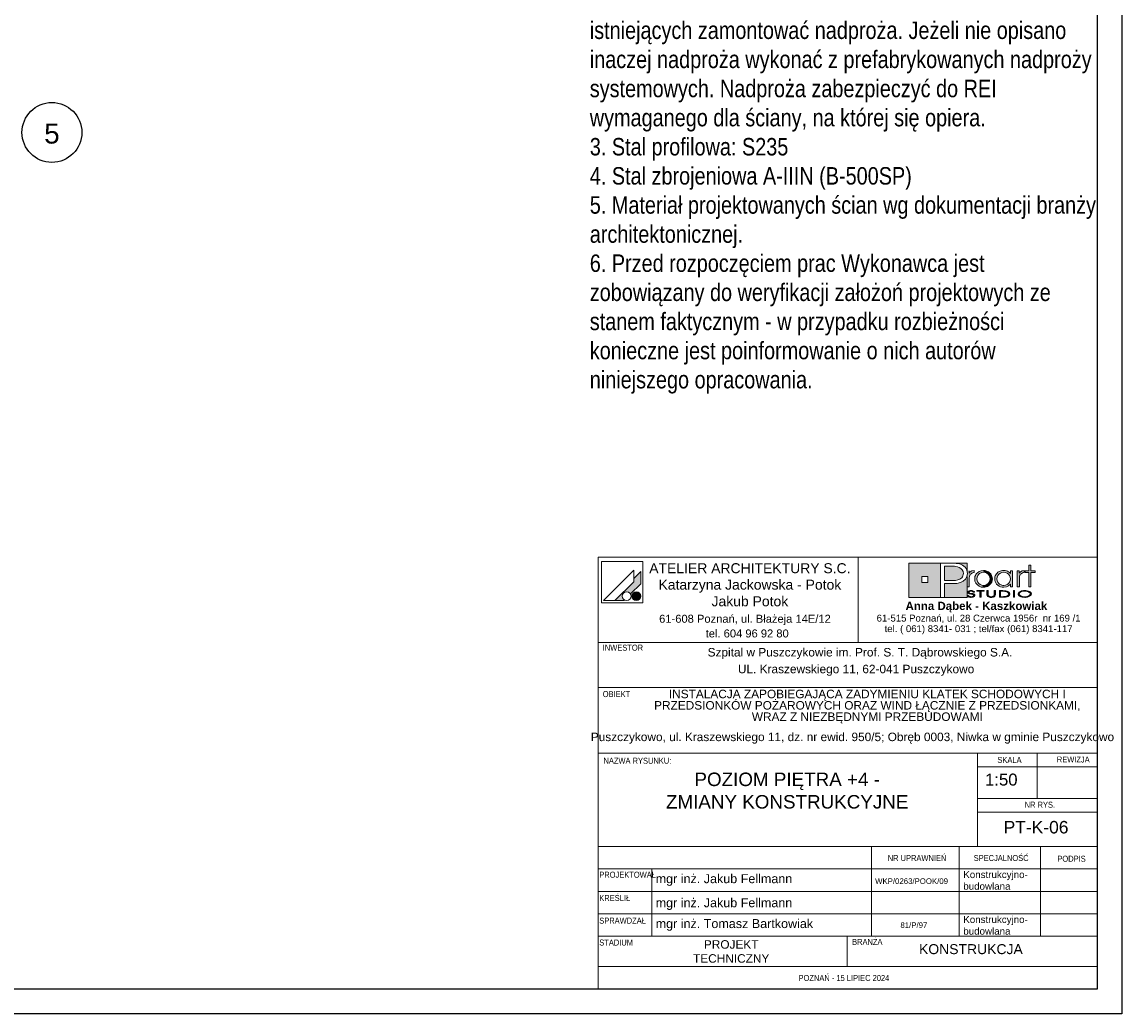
# Model space of a CAD drawing. Header units: metres. Extents: x -1395 to 3805, y -1606 to 1418.
# Tile 8 of 11: x 2702 to 3805, y -1606 to -612. Entities that reach past the tile are written whole.
import ezdxf
from ezdxf.enums import TextEntityAlignment as Align

# ---------------------------------------------------------------- set-up
doc = ezdxf.new("R2010")
doc.units = ezdxf.units.M
doc.header["$LTSCALE"] = 50
doc.header["$MEASUREMENT"] = 0
doc.linetypes.add('DO', pattern=[1, 0.5, -0.24, 0.02, -0.24])
for name, color, linetype in [('A_Arkusz', 7, 'Continuous'), ('BS_ram', 2, 'Continuous'), ('BZ_osd', 1, 'DO'), ('BZ_txs', 2, 'Continuous')]:
    doc.layers.add(name, color=color, linetype=linetype)
doc.styles.add('BIKTS', font='bikromsw.shx', dxfattribs={"width": 0.85})
doc.styles.add('GENERATED_STYLE_1', font='arial.ttf')
doc.styles.add('GENERATED_STYLE_2', font='txt')
doc.styles.add('GENERATED_STYLE_3', font='txt')

msp = doc.modelspace()

# ---------------------------------------------------------------- hatches: boundary and pattern name
at = {"layer": 'A_Arkusz', "linetype": 'Continuous', "lineweight": 5, "ltscale": 1000}
h = msp.add_hatch(color=7, dxfattribs=at)
h.paths.add_polyline_path([(3590.95, -1154.61), (3622.69, -1154.61), (3622.69, -1189), (3590.95, -1189)])
h.paths.add_polyline_path([(3603.94, -1167.84), (3609.87, -1167.84), (3609.87, -1173.84), (3603.94, -1173.84)], flags=0)
for points in [[(3634.95, -1157.72), (3632.7, -1157.71), (3626.78, -1157.71), (3626.78, -1172.02), (3634.43, -1172.02), (3637.55, -1171.87), (3640.09, -1171.41), (3642.05, -1170.66), (3643.07, -1170), (3643.94, -1169.18), (3644.65, -1168.23), (3645.18, -1167.17), (3645.5, -1166.06), (3645.61, -1164.89), (3645.33, -1162.96), (3644.48, -1161.27), (3643.03, -1159.8), (3641.52, -1158.88), (3639.72, -1158.21), (3637.66, -1157.84), (3636.6, -1157.77)], [(3649.25, -1154.61), (3649.24, -1162.16), (3649.07, -1161.56), (3648.29, -1160.03), (3647.29, -1158.7), (3646.07, -1157.56), (3644.65, -1156.6), (3643.28, -1155.95), (3641.82, -1155.44), (3640.25, -1155.07), (3638.49, -1154.82), (3634.48, -1154.62), (3634.2, -1154.62)], [(3626.78, -1189), (3649.25, -1189), (3649.25, -1167.78), (3647.76, -1170.61), (3645.33, -1172.72), (3642.55, -1174.05), (3639.21, -1174.83), (3635.32, -1175.1), (3626.78, -1175.11)]]:
    msp.add_hatch(color=7, dxfattribs=at).paths.add_polyline_path(points)
at = {"layer": 'A_Arkusz', "linetype": 'Continuous', "lineweight": 15, "ltscale": 1000}
for points in [[(3713.36, -1178.4), (3711.18, -1178.4), (3711.18, -1164.11), (3707.62, -1164.11), (3707.62, -1162.26), (3711.18, -1162.26), (3711.18, -1156.58), (3713.36, -1156.58), (3713.36, -1162.26), (3717.41, -1162.26), (3717.41, -1164.11), (3713.36, -1164.11)], [(3322.13, -1162.96), (3315.1, -1169.99), (3315.1, -1173.23), (3296.27, -1192.06), (3305.32, -1192.06), (3305.89, -1191.49), (3305.23, -1191.03), (3304.68, -1190.49), (3304.24, -1189.86), (3303.92, -1189.16), (3303.72, -1188.42), (3303.65, -1187.65), (3303.72, -1186.89), (3303.92, -1186.14), (3304.24, -1185.45), (3304.68, -1184.82), (3305.23, -1184.27), (3305.86, -1183.83), (3306.55, -1183.51), (3307.3, -1183.31), (3308.06, -1183.24), (3308.83, -1183.31), (3309.57, -1183.51), (3310.27, -1183.83), (3310.9, -1184.27), (3311.44, -1184.82), (3311.9, -1185.48), (3322.13, -1175.25), (3322.13, -1173.73)], [(3322.13, -1175.25), (3322.13, -1162.96), (3315.1, -1169.99), (3315.1, -1173.23), (3296.27, -1192.06), (3305.32, -1192.06), (3305.89, -1191.49, -1.314777), (3311.9, -1185.48)], [(3651.43, -1162.16), (3649.24, -1162.16), (3649.24, -1178.4), (3651.54, -1178.4), (3651.56, -1168.59, -0.1453113), (3652.19, -1166.33, -0.140329), (3654.63, -1164.38), (3656.38, -1164.05), (3656.38, -1161.88), (3654.19, -1162.24), (3652.54, -1163.14), (3651.43, -1164.58)], [(3656.93, -1170.22), (3657.01, -1169.13), (3657.25, -1168.06), (3657.65, -1166.99), (3658.2, -1165.97), (3658.87, -1165.06), (3659.67, -1164.25), (3661.51, -1162.94), (3663.54, -1162.15), (3665.77, -1161.86), (3665.88, -1161.87), (3665.77, -1163.72), (3664.96, -1163.77), (3664.12, -1163.94), (3663.28, -1164.23), (3662.48, -1164.61), (3661.75, -1165.08), (3661.09, -1165.64), (3659.99, -1167.02), (3659.33, -1168.57), (3659.11, -1170.3), (3659.33, -1172.1), (3660.01, -1173.69), (3661.13, -1175.07), (3662.52, -1176.11), (3664.08, -1176.73), (3664.96, -1176.84), (3664.85, -1178.69), (3663.53, -1178.53), (3661.49, -1177.75), (3659.67, -1176.45), (3658.14, -1174.64), (3657.23, -1172.56)], [(3665.77, -1163.7), (3667.54, -1163.95), (3669.13, -1164.62), (3670.57, -1165.73), (3671.62, -1167.03), (3672.25, -1168.53), (3672.45, -1170.23), (3672.3, -1171.5), (3674.36, -1172.28), (3674.47, -1171.94), (3674.64, -1170.31), (3674.54, -1169.13), (3674.26, -1167.95), (3673.77, -1166.74), (3672.97, -1165.44), (3671.92, -1164.28), (3670.64, -1163.3), (3669.1, -1162.5), (3667.54, -1162.04), (3665.88, -1161.87)], [(3704.83, -1164.38), (3704.39, -1164.58), (3703.95, -1164.84), (3703.49, -1165.17), (3702.91, -1165.69), (3702.45, -1166.23), (3702.13, -1166.79), (3701.91, -1167.42), (3701.79, -1168.16), (3701.74, -1169.02), (3701.74, -1178.4), (3699.45, -1178.4), (3699.45, -1162.26), (3701.63, -1162.26), (3701.63, -1164.58), (3702.75, -1163.14), (3704.4, -1162.24), (3706.58, -1161.88), (3706.58, -1164.05), (3705.9, -1164.13), (3705.32, -1164.24)], [(3668.43, -1178.39), (3667.12, -1178.69), (3665.79, -1178.8), (3664.85, -1178.69), (3664.96, -1176.84), (3665.81, -1176.94), (3667.55, -1176.73), (3669.13, -1176.08), (3670.52, -1175.01), (3671.6, -1173.63), (3672.24, -1172.04), (3672.3, -1171.5), (3674.36, -1172.28), (3673.96, -1173.51), (3673.11, -1175.01), (3672.17, -1176.16), (3671.04, -1177.12), (3669.72, -1177.89)], [(3315.93, -1183.64), (3319.23, -1191.8, -0.3915302), (3313.74, -1189.51, -0.4189675)], [(3315.93, -1183.64), (3319.23, -1191.8, 0.4556633), (3321.59, -1185.55, 0.3904018)], [(3650.77, -1186.93), (3649.42, -1186.93), (3649.52, -1187.37), (3649.76, -1187.76), (3650.13, -1188.09), (3650.52, -1188.33), (3650.93, -1188.51), (3651.25, -1188.61), (3651.52, -1188.69), (3652.15, -1188.82), (3652.81, -1188.89), (3653.21, -1188.87), (3653.63, -1188.89), (3654.39, -1188.84), (3655.33, -1188.64), (3656.15, -1188.29), (3656.73, -1187.89), (3657.08, -1187.45), (3657.2, -1186.96), (3657.16, -1186.69), (3657.04, -1186.4), (3656.87, -1186.16), (3656.57, -1185.88), (3656.31, -1185.7), (3655.88, -1185.49), (3655.6, -1185.38), (3655.12, -1185.24), (3654.91, -1185.2), (3654.85, -1185.96), (3655.07, -1186.03), (3655.55, -1186.31), (3655.84, -1186.63), (3655.93, -1186.99), (3655.86, -1187.32), (3655.66, -1187.58), (3655.25, -1187.89), (3654.95, -1188.02), (3654.69, -1188.12), (3654.21, -1188.23), (3653.82, -1188.29), (3653.49, -1188.31), (3653.11, -1188.3), (3652.66, -1188.26), (3652.25, -1188.18), (3651.91, -1188.08), (3651.56, -1187.93), (3651.37, -1187.82), (3651.09, -1187.57), (3650.89, -1187.28)], [(3655.57, -1183.83), (3656.9, -1183.83), (3656.78, -1183.35), (3656.45, -1182.93), (3655.89, -1182.55), (3655.16, -1182.27), (3654.33, -1182.09), (3653.39, -1182.04), (3652.41, -1182.1), (3651.55, -1182.28), (3650.8, -1182.58), (3650.26, -1182.94), (3649.94, -1183.35), (3649.84, -1183.82), (3649.93, -1184.27), (3650.23, -1184.67), (3650.72, -1185.01), (3651.11, -1185.18), (3651.46, -1185.29), (3651.76, -1185.37), (3652.37, -1185.48), (3652.91, -1185.56), (3653.51, -1185.65), (3654.08, -1185.76), (3654.47, -1185.84), (3654.85, -1185.96), (3654.91, -1185.2), (3654.34, -1185.1), (3653.53, -1184.98), (3652.58, -1184.81), (3652.13, -1184.71), (3651.7, -1184.57), (3651.37, -1184.36), (3651.17, -1184.11), (3651.1, -1183.8), (3651.2, -1183.46), (3651.41, -1183.2), (3651.8, -1182.94), (3652.23, -1182.77), (3652.73, -1182.67), (3653.17, -1182.64), (3653.62, -1182.65), (3654.08, -1182.71), (3654.47, -1182.81), (3654.86, -1182.97), (3655.22, -1183.21), (3655.46, -1183.5)], [(3663.39, -1188.79), (3662.13, -1188.79), (3662.13, -1182.75), (3659.22, -1182.75), (3659.22, -1182.16), (3666.28, -1182.16), (3666.28, -1182.75), (3663.39, -1182.75)], [(3676.37, -1188.31), (3675.9, -1188.51), (3675.36, -1188.67), (3674.74, -1188.8), (3674.08, -1188.88), (3673.4, -1188.91), (3672.46, -1188.86), (3671.6, -1188.72), (3670.82, -1188.47), (3669.86, -1187.93), (3669.29, -1187.21), (3669.1, -1186.29), (3669.1, -1182.16), (3670.37, -1182.16), (3670.37, -1186.29), (3670.44, -1186.81), (3670.65, -1187.26), (3670.96, -1187.59, 0.1542691), (3673.4, -1188.27, 0.1497241), (3675.8, -1187.63), (3676.15, -1187.26)], [(3676.15, -1187.26), (3676.37, -1186.81), (3676.44, -1186.29), (3676.44, -1182.16), (3677.7, -1182.16), (3677.7, -1186.29), (3677.6, -1186.99), (3677.29, -1187.59), (3676.77, -1188.07), (3676.37, -1188.31)], [(3682.92, -1188.19), (3684.3, -1188.19), (3684.3, -1188.79), (3681.65, -1188.79), (3681.65, -1182.16), (3684.3, -1182.16), (3684.3, -1182.75), (3682.92, -1182.75)], [(3685.27, -1182.16), (3686.86, -1182.22), (3687.88, -1182.35), (3687.88, -1183), (3687.08, -1182.87), (3686, -1182.78), (3684.75, -1182.75), (3684.3, -1182.75), (3684.3, -1182.16)], [(3687.83, -1188.63), (3687.72, -1188.65), (3686.6, -1188.75), (3685.35, -1188.79), (3684.3, -1188.79), (3684.3, -1188.19), (3684.75, -1188.19), (3685.53, -1188.18), (3686.37, -1188.15), (3686.78, -1188.12), (3687.42, -1188.05), (3687.84, -1187.96)], [(3689.45, -1182.71), (3690.26, -1183.03), (3690.94, -1183.42), (3691.52, -1183.86), (3691.97, -1184.38), (3692.24, -1184.92), (3692.33, -1185.48), (3692.19, -1186.18), (3691.77, -1186.84), (3691.06, -1187.46), (3690.37, -1187.88), (3689.58, -1188.21), (3688.71, -1188.47), (3687.83, -1188.63), (3687.84, -1187.96), (3688.53, -1187.8), (3689.48, -1187.44), (3690.23, -1186.96), (3690.69, -1186.5), (3690.97, -1186), (3691.06, -1185.46), (3690.96, -1184.89), (3690.64, -1184.38), (3690.18, -1183.97), (3689.51, -1183.55), (3688.78, -1183.24), (3687.88, -1183), (3687.88, -1182.35), (3688.25, -1182.4)], [(3696.98, -1188.79), (3695.72, -1188.79), (3695.72, -1182.16), (3696.98, -1182.16)]]:
    msp.add_hatch(color=7, dxfattribs=at).paths.add_polyline_path(points)
h = msp.add_hatch(color=7, dxfattribs=at)
h.paths.add_polyline_path([(3692.77, -1175.57), (3690.92, -1177.36), (3688.69, -1178.44), (3686.09, -1178.8), (3684.44, -1178.66), (3682.86, -1178.25), (3681.33, -1177.56), (3680.02, -1176.68), (3678.92, -1175.58), (3678.03, -1174.26), (3677.44, -1172.97), (3677.09, -1171.65), (3676.97, -1170.31), (3677.04, -1169.26), (3677.25, -1168.22), (3677.61, -1167.19), (3678.09, -1166.22), (3678.68, -1165.32), (3679.39, -1164.51), (3680.3, -1163.71), (3681.33, -1163.05), (3682.48, -1162.51), (3683.65, -1162.15), (3684.86, -1161.93), (3686.1, -1161.86), (3687.45, -1161.95), (3688.71, -1162.23), (3689.89, -1162.69), (3690.97, -1163.33), (3691.92, -1164.14), (3692.77, -1165.12), (3692.77, -1163.73), (3692.77, -1162.26), (3694.95, -1162.26), (3694.95, -1168.62), (3694.95, -1178.4), (3692.77, -1178.4), (3692.77, -1177.15)])
h.paths.add_polyline_path([(3683.17, -1164.38, 0.4710773), (3680.22, -1173.8, 0.4947238), (3691.1, -1174.62, 0.3872577), (3690.91, -1165.8, 0.314042)], flags=0)
h = msp.add_hatch(color=7, dxfattribs=at)
h.paths.add_polyline_path([(3707.06, -1182.04, 0.1309911), (3701.9, -1183.28, 0.2506579), (3700.37, -1185.44, 0.2506175), (3701.6, -1187.46, 0.1413512), (3707.08, -1188.91, 0.1177226), (3712.01, -1187.78, 0.2459049), (3713.75, -1185.47, 0.2373658), (3712.52, -1183.49, 0.1438875)])
h.paths.add_polyline_path([(3707.06, -1182.63, 0.1285973), (3703.19, -1183.49), (3702.73, -1183.78), (3702.37, -1184.06), (3702.03, -1184.43), (3701.81, -1184.77), (3701.69, -1185.08), (3701.63, -1185.45), (3701.78, -1186.14), (3702.23, -1186.77), (3703.04, -1187.37, 0.1269742), (3707.08, -1188.31, 0.1132136), (3710.89, -1187.48), (3711.59, -1187.02), (3712, -1186.64), (3712.27, -1186.27), (3712.43, -1185.88), (3712.48, -1185.48), (3712.4, -1184.97), (3712.14, -1184.49), (3711.71, -1184.02), (3711.05, -1183.56, 0.1171604)], flags=0)

# ---------------------------------------------------------------- linework, layer by layer
at = {"layer": 'A_Arkusz', "color": 7, "linetype": 'Continuous', "lineweight": 15, "ltscale": 1000}
for p, q in [((3279.62, -1148.65), (3279.62, -1234.03)), ((3279.62, -1148.66), (3779.62, -1148.66)), ((3282.85, -1152.92), (3282.85, -1194.23)), ((3324.16, -1152.92), (3282.85, -1152.92)), ((3324.16, -1152.92), (3324.16, -1194.23)), ((3540.21, -1148.65), (3540.21, -1234.03)), ((3590.95, -1154.61), (3649.25, -1154.61)), ((3590.95, -1189), (3590.95, -1154.61)), ((3622.69, -1189), (3622.69, -1154.61)), ((3622.69, -1154.61), (3634.07, -1154.61)), ((3626.78, -1157.71), (3626.78, -1172.02)), ((3632.7, -1157.71), (3626.78, -1157.71)), ((3634.95, -1157.72), (3632.7, -1157.71)), ((3634.07, -1154.61), (3636.43, -1154.67)), ((3636.6, -1157.77), (3634.95, -1157.72)), ((3636.43, -1154.67), (3638.49, -1154.82)), ((3637.66, -1157.84), (3636.6, -1157.77)), ((3639.72, -1158.21), (3637.66, -1157.84)), ((3638.49, -1154.82), (3640.25, -1155.07)), ((3640.25, -1155.07), (3641.82, -1155.44)), ((3641.82, -1155.44), (3643.28, -1155.95)), ((3643.28, -1155.95), (3644.65, -1156.6)), ((3644.65, -1156.6), (3646.07, -1157.56)), ((3646.07, -1157.56), (3647.29, -1158.7)), ((3649.25, -1154.61), (3649.24, -1162.26)), ((3711.18, -1162.26), (3711.18, -1156.58)), ((3711.18, -1156.58), (3713.36, -1156.58)), ((3713.36, -1156.58), (3713.36, -1162.26)), ((3315.1, -1161.76), (3284.79, -1192.06)), ((3315.1, -1161.76), (3315.1, -1173.23)), ((3322.13, -1162.96), (3315.1, -1169.99)), ((3322.13, -1162.96), (3322.13, -1173.73)), ((3603.94, -1167.84), (3609.87, -1167.84)), ((3603.94, -1167.84), (3609.87, -1167.84)), ((3603.94, -1173.84), (3603.94, -1167.84)), ((3609.87, -1167.84), (3609.87, -1173.84)), ((3609.87, -1167.84), (3609.87, -1173.84)), ((3641.52, -1158.88), (3639.72, -1158.21)), ((3643.07, -1159.83), (3641.52, -1158.88)), ((3644.48, -1161.27), (3643.07, -1159.83)), ((3643.94, -1169.18), (3644.65, -1168.23)), ((3645.33, -1162.96), (3644.48, -1161.27)), ((3644.65, -1168.23), (3645.18, -1167.17)), ((3645.18, -1167.17), (3645.5, -1166.06)), ((3645.61, -1164.89), (3645.33, -1162.96)), ((3645.5, -1166.06), (3645.61, -1164.89)), ((3647.29, -1158.7), (3648.29, -1160.03)), ((3649.21, -1168.02), (3647.76, -1170.61)), ((3648.29, -1160.03), (3649.07, -1161.56)), ((3649.07, -1161.56), (3649.54, -1163.2)), ((3649.7, -1164.94), (3649.21, -1168.02)), ((3649.25, -1167.95), (3649.25, -1189)), ((3649.54, -1163.2), (3649.7, -1164.94)), ((3651.43, -1162.26), (3651.43, -1164.58)), ((3651.43, -1164.58), (3652.54, -1163.14)), ((3651.58, -1168.16), (3651.54, -1169.02)), ((3651.71, -1167.42), (3651.58, -1168.16)), ((3651.93, -1166.79), (3651.71, -1167.42)), ((3652.25, -1166.23), (3651.93, -1166.79)), ((3652.7, -1165.69), (3652.25, -1166.23)), ((3652.54, -1163.14), (3654.19, -1162.24)), ((3653.29, -1165.17), (3652.7, -1165.69)), ((3653.74, -1164.84), (3653.29, -1165.17)), ((3654.19, -1164.58), (3653.74, -1164.84)), ((3654.19, -1162.24), (3656.38, -1161.88)), ((3654.63, -1164.38), (3654.19, -1164.58)), ((3655.11, -1164.24), (3654.63, -1164.38)), ((3655.7, -1164.13), (3655.11, -1164.24)), ((3656.38, -1164.05), (3655.7, -1164.13)), ((3656.38, -1161.88), (3656.38, -1164.05)), ((3657.01, -1169.13), (3657.25, -1168.06)), ((3657.25, -1168.06), (3657.65, -1166.99)), ((3657.65, -1166.99), (3658.2, -1165.97)), ((3658.2, -1165.97), (3658.87, -1165.06)), ((3658.87, -1165.06), (3659.67, -1164.25)), ((3659.33, -1168.57), (3659.11, -1170.3)), ((3659.99, -1167.02), (3659.33, -1168.57)), ((3659.67, -1164.25), (3661.51, -1162.94)), ((3661.09, -1165.64), (3659.99, -1167.02)), ((3661.75, -1165.08), (3661.09, -1165.64)), ((3661.51, -1162.94), (3663.54, -1162.15)), ((3662.48, -1164.61), (3661.75, -1165.08)), ((3663.28, -1164.23), (3662.48, -1164.61)), ((3664.12, -1163.94), (3663.28, -1164.23)), ((3663.54, -1162.15), (3665.77, -1161.86)), ((3664.96, -1163.77), (3664.12, -1163.94)), ((3665.81, -1163.71), (3664.96, -1163.77)), ((3665.77, -1161.86), (3667.48, -1162.02)), ((3667.54, -1163.95), (3665.81, -1163.71)), ((3667.48, -1162.02), (3669.1, -1162.5)), ((3669.13, -1164.62), (3667.54, -1163.95)), ((3669.1, -1162.5), (3670.64, -1163.3)), ((3670.57, -1165.73), (3669.13, -1164.62)), ((3671.62, -1167.03), (3670.57, -1165.73)), ((3670.64, -1163.3), (3671.92, -1164.28)), ((3672.25, -1168.53), (3671.62, -1167.03)), ((3671.92, -1164.28), (3672.97, -1165.44)), ((3672.45, -1170.23), (3672.25, -1168.53)), ((3672.97, -1165.44), (3673.8, -1166.8)), ((3673.8, -1166.8), (3674.26, -1167.95)), ((3674.26, -1167.95), (3674.54, -1169.13)), ((3677.04, -1169.26), (3677.25, -1168.22)), ((3677.25, -1168.22), (3677.61, -1167.19)), ((3677.61, -1167.19), (3678.09, -1166.22)), ((3678.09, -1166.22), (3678.68, -1165.32)), ((3678.68, -1165.32), (3679.39, -1164.51)), ((3679.38, -1168.56), (3679.15, -1170.22)), ((3680.06, -1167.05), (3679.38, -1168.56)), ((3679.39, -1164.51), (3680.3, -1163.71)), ((3681.19, -1165.68), (3680.06, -1167.05)), ((3680.3, -1163.71), (3681.33, -1163.05)), ((3682.65, -1164.59), (3681.19, -1165.68)), ((3681.33, -1163.05), (3682.48, -1162.51)), ((3682.48, -1162.51), (3683.65, -1162.15)), ((3684.28, -1163.93), (3682.65, -1164.59)), ((3683.65, -1162.15), (3684.86, -1161.93)), ((3686.07, -1163.71), (3684.28, -1163.93)), ((3684.86, -1161.93), (3686.1, -1161.86)), ((3687.85, -1163.96), (3686.07, -1163.71)), ((3686.1, -1161.86), (3687.45, -1161.95)), ((3687.45, -1161.95), (3688.71, -1162.23)), ((3689.44, -1164.62), (3687.85, -1163.96)), ((3688.71, -1162.23), (3689.89, -1162.69)), ((3690.84, -1165.69), (3689.44, -1164.62)), ((3689.89, -1162.69), (3690.97, -1163.33)), ((3691.91, -1167.06), (3690.84, -1165.69)), ((3690.97, -1163.33), (3691.92, -1164.14)), ((3692.55, -1168.61), (3691.91, -1167.06)), ((3691.92, -1164.14), (3692.77, -1165.12)), ((3692.77, -1170.34), (3692.55, -1168.61)), ((3692.77, -1165.12), (3692.77, -1162.26)), ((3692.77, -1162.26), (3694.95, -1162.26)), ((3694.95, -1162.26), (3694.95, -1178.4)), ((3699.45, -1178.4), (3699.45, -1162.26)), ((3699.45, -1162.26), (3701.63, -1162.26)), ((3701.63, -1162.26), (3701.63, -1164.58)), ((3701.63, -1164.58), (3702.75, -1163.14)), ((3701.79, -1168.16), (3701.74, -1169.02)), ((3701.91, -1167.42), (3701.79, -1168.16)), ((3702.13, -1166.79), (3701.91, -1167.42)), ((3702.45, -1166.23), (3702.13, -1166.79)), ((3702.91, -1165.69), (3702.45, -1166.23)), ((3702.75, -1163.14), (3704.4, -1162.24)), ((3703.49, -1165.17), (3702.91, -1165.69)), ((3703.95, -1164.84), (3703.49, -1165.17)), ((3704.39, -1164.58), (3703.95, -1164.84)), ((3704.83, -1164.38), (3704.39, -1164.58)), ((3704.4, -1162.24), (3706.58, -1161.88)), ((3705.32, -1164.24), (3704.83, -1164.38)), ((3705.9, -1164.13), (3705.32, -1164.24)), ((3706.58, -1164.05), (3705.9, -1164.13)), ((3706.58, -1161.88), (3706.58, -1164.05)), ((3707.62, -1164.11), (3707.62, -1162.26)), ((3707.62, -1162.26), (3711.18, -1162.26)), ((3711.18, -1164.11), (3707.62, -1164.11)), ((3711.18, -1178.4), (3711.18, -1164.11)), ((3713.36, -1162.26), (3717.41, -1162.26)), ((3717.41, -1164.11), (3713.36, -1164.11)), ((3713.36, -1164.11), (3713.36, -1178.4)), ((3717.41, -1162.26), (3717.41, -1164.11)), ((3315.1, -1173.23), (3296.27, -1192.06)), ((3322.13, -1175.25), (3311.9, -1185.48)), ((3322.13, -1173.73), (3322.13, -1175.25)), ((3609.87, -1173.84), (3603.94, -1173.84)), ((3626.78, -1172.02), (3634.43, -1172.02)), ((3626.78, -1175.11), (3626.78, -1189)), ((3635.08, -1175.11), (3626.78, -1175.11)), ((3634.43, -1172.02), (3637.55, -1171.87)), ((3639.13, -1174.85), (3635.08, -1175.11)), ((3637.55, -1171.87), (3640.09, -1171.41)), ((3642.55, -1174.05), (3639.13, -1174.85)), ((3640.09, -1171.41), (3642.05, -1170.66)), ((3642.05, -1170.66), (3643.07, -1170)), ((3645.33, -1172.72), (3642.55, -1174.05)), ((3643.07, -1170), (3643.94, -1169.18)), ((3647.76, -1170.61), (3645.33, -1172.72)), ((3651.54, -1178.4), (3649.24, -1178.4)), ((3651.54, -1169.02), (3651.54, -1178.4)), ((3656.93, -1170.22), (3657.01, -1169.13)), ((3657.23, -1172.56), (3656.93, -1170.22)), ((3658.14, -1174.64), (3657.23, -1172.56)), ((3659.67, -1176.45), (3658.14, -1174.64)), ((3659.11, -1170.3), (3659.33, -1172.1)), ((3659.33, -1172.1), (3660.01, -1173.69)), ((3661.49, -1177.75), (3659.67, -1176.45)), ((3660.01, -1173.69), (3661.13, -1175.07)), ((3661.13, -1175.07), (3662.52, -1176.11)), ((3663.53, -1178.53), (3661.49, -1177.75)), ((3662.52, -1176.11), (3664.08, -1176.73)), ((3665.79, -1178.8), (3663.53, -1178.53)), ((3664.08, -1176.73), (3665.81, -1176.94)), ((3667.12, -1178.69), (3665.79, -1178.8)), ((3665.81, -1176.94), (3667.55, -1176.73)), ((3668.43, -1178.39), (3667.12, -1178.69)), ((3667.55, -1176.73), (3669.13, -1176.08)), ((3669.72, -1177.89), (3668.43, -1178.39)), ((3669.13, -1176.08), (3670.52, -1175.01)), ((3671.04, -1177.12), (3669.72, -1177.89)), ((3670.52, -1175.01), (3671.6, -1173.63)), ((3672.17, -1176.16), (3671.04, -1177.12)), ((3671.6, -1173.63), (3672.24, -1172.04)), ((3673.11, -1175.01), (3672.17, -1176.16)), ((3672.24, -1172.04), (3672.45, -1170.23)), ((3673.96, -1173.51), (3673.11, -1175.01)), ((3674.47, -1171.94), (3673.96, -1173.51)), ((3674.64, -1170.31), (3674.47, -1171.94)), ((3674.54, -1169.13), (3674.64, -1170.31)), ((3676.97, -1170.31), (3677.04, -1169.26)), ((3677.09, -1171.65), (3676.97, -1170.31)), ((3677.44, -1172.97), (3677.09, -1171.65)), ((3678.03, -1174.26), (3677.44, -1172.97)), ((3678.92, -1175.58), (3678.03, -1174.26)), ((3680.02, -1176.68), (3678.92, -1175.58)), ((3679.15, -1170.22), (3679.37, -1171.97)), ((3679.37, -1171.97), (3680.02, -1173.53)), ((3680.02, -1173.53), (3681.1, -1174.91)), ((3681.33, -1177.56), (3680.02, -1176.68)), ((3681.1, -1174.91), (3681.77, -1175.5)), ((3682.86, -1178.25), (3681.33, -1177.56)), ((3681.77, -1175.5), (3682.53, -1175.99)), ((3682.53, -1175.99), (3683.38, -1176.4)), ((3684.44, -1178.66), (3682.86, -1178.25)), ((3683.38, -1176.4), (3684.27, -1176.7)), ((3684.27, -1176.7), (3685.17, -1176.88)), ((3686.09, -1178.8), (3684.44, -1178.66)), ((3685.17, -1176.88), (3686.09, -1176.94)), ((3686.09, -1176.94), (3687.83, -1176.72)), ((3688.69, -1178.44), (3686.09, -1178.8)), ((3687.83, -1176.72), (3689.4, -1176.07)), ((3690.92, -1177.36), (3688.69, -1178.44)), ((3689.4, -1176.07), (3690.82, -1174.98)), ((3690.82, -1174.98), (3691.9, -1173.61)), ((3692.77, -1175.57), (3690.92, -1177.36)), ((3691.9, -1173.61), (3692.55, -1172.06)), ((3692.55, -1172.06), (3692.77, -1170.34)), ((3692.77, -1178.4), (3692.77, -1175.57)), ((3694.95, -1178.4), (3692.77, -1178.4)), ((3701.74, -1178.4), (3699.45, -1178.4)), ((3701.74, -1169.02), (3701.74, -1178.4)), ((3713.36, -1178.4), (3711.18, -1178.4)), ((3649.25, -1189), (3590.95, -1189)), ((3626.78, -1189), (3622.69, -1189)), ((3649.52, -1187.37), (3649.42, -1186.93)), ((3649.42, -1186.93), (3650.77, -1186.93)), ((3649.76, -1187.76), (3649.52, -1187.37)), ((3650.13, -1188.09), (3649.76, -1187.76)), ((3649.84, -1183.82), (3649.94, -1183.35)), ((3649.93, -1184.27), (3649.84, -1183.82)), ((3650.23, -1184.67), (3649.93, -1184.27)), ((3649.94, -1183.35), (3650.26, -1182.94)), ((3650.52, -1188.33), (3650.13, -1188.09)), ((3650.72, -1185.01), (3650.23, -1184.67)), ((3650.26, -1182.94), (3650.8, -1182.58)), ((3650.99, -1188.53), (3650.52, -1188.33)), ((3651, -1185.13), (3650.72, -1185.01)), ((3650.77, -1186.93), (3650.89, -1187.28)), ((3650.8, -1182.58), (3651.55, -1182.28)), ((3650.89, -1187.28), (3651.09, -1187.57)), ((3651.52, -1188.69), (3650.99, -1188.53)), ((3651.29, -1185.24), (3651, -1185.13)), ((3651.09, -1187.57), (3651.37, -1187.82)), ((3651.18, -1183.48), (3651.1, -1183.8)), ((3651.1, -1183.8), (3651.17, -1184.11)), ((3651.17, -1184.11), (3651.37, -1184.36)), ((3651.41, -1183.2), (3651.18, -1183.48)), ((3651.62, -1185.33), (3651.29, -1185.24)), ((3651.37, -1184.36), (3651.7, -1184.57)), ((3651.37, -1187.82), (3651.62, -1187.96)), ((3651.8, -1182.94), (3651.41, -1183.2)), ((3652.09, -1188.81), (3651.52, -1188.69)), ((3651.55, -1182.28), (3652.41, -1182.1)), ((3652.01, -1185.42), (3651.62, -1185.33)), ((3651.62, -1187.96), (3651.91, -1188.08)), ((3651.7, -1184.57), (3652.13, -1184.71)), ((3652.23, -1182.77), (3651.8, -1182.94)), ((3651.91, -1188.08), (3652.25, -1188.18)), ((3652.5, -1185.5), (3652.01, -1185.42)), ((3652.7, -1188.89), (3652.09, -1188.81)), ((3652.13, -1184.71), (3652.76, -1184.85)), ((3652.73, -1182.67), (3652.23, -1182.77)), ((3652.25, -1188.18), (3652.62, -1188.25)), ((3652.41, -1182.1), (3653.39, -1182.04)), ((3653.1, -1185.59), (3652.5, -1185.5)), ((3652.62, -1188.25), (3652.99, -1188.3)), ((3653.34, -1188.91), (3652.7, -1188.89)), ((3653.29, -1182.63), (3652.73, -1182.67)), ((3652.76, -1184.85), (3653.58, -1184.99)), ((3652.99, -1188.3), (3653.37, -1188.31)), ((3653.93, -1185.72), (3653.1, -1185.59)), ((3653.88, -1182.67), (3653.29, -1182.63)), ((3654.39, -1188.84), (3653.34, -1188.91)), ((3653.37, -1188.31), (3653.71, -1188.3)), ((3653.39, -1182.04), (3654.33, -1182.09)), ((3653.58, -1184.99), (3654.26, -1185.09)), ((3653.71, -1188.3), (3654.04, -1188.26)), ((3654.41, -1182.78), (3653.88, -1182.67)), ((3654.58, -1185.87), (3653.93, -1185.72)), ((3654.04, -1188.26), (3654.38, -1188.2)), ((3654.26, -1185.09), (3654.77, -1185.17)), ((3654.33, -1182.09), (3655.16, -1182.27)), ((3654.38, -1188.2), (3654.71, -1188.11)), ((3655.33, -1188.64), (3654.39, -1188.84)), ((3654.86, -1182.97), (3654.41, -1182.78)), ((3655.07, -1186.03), (3654.58, -1185.87)), ((3654.71, -1188.11), (3655, -1188.01)), ((3654.77, -1185.17), (3655.12, -1185.24)), ((3655.22, -1183.21), (3654.86, -1182.97)), ((3655, -1188.01), (3655.25, -1187.89)), ((3655.55, -1186.31), (3655.07, -1186.03)), ((3655.12, -1185.24), (3655.39, -1185.31)), ((3655.16, -1182.27), (3655.89, -1182.55)), ((3655.46, -1183.5), (3655.22, -1183.21)), ((3655.25, -1187.89), (3655.63, -1187.62)), ((3656.15, -1188.29), (3655.33, -1188.64)), ((3655.39, -1185.31), (3655.66, -1185.4)), ((3655.57, -1183.83), (3655.46, -1183.5)), ((3655.84, -1186.63), (3655.55, -1186.31)), ((3656.9, -1183.83), (3655.57, -1183.83)), ((3655.63, -1187.62), (3655.86, -1187.32)), ((3655.66, -1185.4), (3655.94, -1185.51)), ((3655.93, -1186.99), (3655.84, -1186.63)), ((3655.86, -1187.32), (3655.93, -1186.99)), ((3655.89, -1182.55), (3656.45, -1182.93)), ((3655.94, -1185.51), (3656.31, -1185.7)), ((3656.73, -1187.89), (3656.15, -1188.29)), ((3656.31, -1185.7), (3656.62, -1185.92)), ((3656.45, -1182.93), (3656.78, -1183.35)), ((3656.62, -1185.92), (3656.87, -1186.16)), ((3657.08, -1187.45), (3656.73, -1187.89)), ((3656.78, -1183.35), (3656.9, -1183.83)), ((3656.87, -1186.16), (3657.05, -1186.42)), ((3657.05, -1186.42), (3657.16, -1186.69)), ((3657.2, -1186.96), (3657.08, -1187.45)), ((3657.16, -1186.69), (3657.2, -1186.96)), ((3659.22, -1182.75), (3659.22, -1182.16)), ((3659.22, -1182.16), (3666.28, -1182.16)), ((3662.13, -1182.75), (3659.22, -1182.75)), ((3662.13, -1188.79), (3662.13, -1182.75)), ((3663.39, -1188.79), (3662.13, -1188.79)), ((3666.28, -1182.75), (3663.39, -1182.75)), ((3663.39, -1182.75), (3663.39, -1188.79)), ((3666.28, -1182.16), (3666.28, -1182.75)), ((3669.1, -1182.16), (3670.37, -1182.16)), ((3669.1, -1186.29), (3669.1, -1182.16)), ((3669.29, -1187.21), (3669.1, -1186.29)), ((3669.86, -1187.93), (3669.29, -1187.21)), ((3670.82, -1188.47), (3669.86, -1187.93)), ((3670.37, -1182.16), (3670.37, -1186.29)), ((3670.37, -1186.29), (3670.44, -1186.81)), ((3670.44, -1186.81), (3670.65, -1187.26)), ((3670.65, -1187.26), (3671, -1187.63)), ((3671.6, -1188.72), (3670.82, -1188.47)), ((3671, -1187.63), (3671.29, -1187.81)), ((3671.29, -1187.81), (3671.63, -1187.97)), ((3672.46, -1188.86), (3671.6, -1188.72)), ((3671.63, -1187.97), (3672.03, -1188.1)), ((3672.03, -1188.1), (3672.47, -1188.19)), ((3673.4, -1188.91), (3672.46, -1188.86)), ((3672.47, -1188.19), (3672.92, -1188.25)), ((3672.92, -1188.25), (3673.4, -1188.27)), ((3673.4, -1188.27), (3673.88, -1188.25)), ((3674.08, -1188.88), (3673.4, -1188.91)), ((3673.88, -1188.25), (3674.34, -1188.19)), ((3674.74, -1188.8), (3674.08, -1188.88)), ((3674.34, -1188.19), (3674.77, -1188.1)), ((3675.36, -1188.67), (3674.74, -1188.8)), ((3674.77, -1188.1), (3675.17, -1187.97)), ((3675.17, -1187.97), (3675.51, -1187.81)), ((3675.9, -1188.51), (3675.36, -1188.67)), ((3675.51, -1187.81), (3675.8, -1187.63)), ((3675.8, -1187.63), (3676.15, -1187.26)), ((3676.37, -1188.31), (3675.9, -1188.51)), ((3676.15, -1187.26), (3676.37, -1186.81)), ((3676.37, -1186.81), (3676.44, -1186.29)), ((3676.77, -1188.07), (3676.37, -1188.31)), ((3676.44, -1186.29), (3676.44, -1182.16)), ((3676.44, -1182.16), (3677.7, -1182.16)), ((3677.29, -1187.59), (3676.77, -1188.07)), ((3677.6, -1186.99), (3677.29, -1187.59)), ((3677.7, -1186.29), (3677.6, -1186.99)), ((3677.7, -1182.16), (3677.7, -1186.29)), ((3681.65, -1188.79), (3681.65, -1182.16)), ((3681.65, -1182.16), (3684.3, -1182.16)), ((3681.65, -1188.79), (3681.65, -1182.16)), ((3681.65, -1182.16), (3685.27, -1182.16)), ((3684.3, -1188.79), (3681.65, -1188.79)), ((3685.35, -1188.79), (3681.65, -1188.79)), ((3684.3, -1182.75), (3682.92, -1182.75)), ((3682.92, -1182.75), (3682.92, -1188.19)), ((3684.75, -1182.75), (3682.92, -1182.75)), ((3682.92, -1182.75), (3682.92, -1188.19)), ((3682.92, -1188.19), (3684.3, -1188.19)), ((3682.92, -1188.19), (3684.75, -1188.19)), ((3684.3, -1182.16), (3684.3, -1182.75)), ((3684.3, -1188.19), (3684.3, -1188.79)), ((3686, -1182.78), (3684.75, -1182.75)), ((3684.75, -1188.19), (3685.86, -1188.17)), ((3685.27, -1182.16), (3686.86, -1182.22)), ((3686.6, -1188.75), (3685.35, -1188.79)), ((3685.86, -1188.17), (3686.78, -1188.12)), ((3687.08, -1182.87), (3686, -1182.78)), ((3687.72, -1188.65), (3686.6, -1188.75)), ((3686.78, -1188.12), (3687.51, -1188.04)), ((3686.86, -1182.22), (3688.25, -1182.4)), ((3687.99, -1183.02), (3687.08, -1182.87)), ((3687.51, -1188.04), (3688.57, -1187.79)), ((3688.71, -1188.47), (3687.72, -1188.65)), ((3688.78, -1183.24), (3687.99, -1183.02)), ((3688.25, -1182.4), (3689.45, -1182.71)), ((3688.57, -1187.79), (3689.48, -1187.44)), ((3689.58, -1188.21), (3688.71, -1188.47)), ((3689.49, -1183.54), (3688.78, -1183.24)), ((3689.45, -1182.71), (3690.26, -1183.03)), ((3689.48, -1187.44), (3690.23, -1186.96)), ((3690.12, -1183.91), (3689.49, -1183.54)), ((3690.37, -1187.88), (3689.58, -1188.21)), ((3690.64, -1184.38), (3690.12, -1183.91)), ((3690.23, -1186.96), (3690.69, -1186.5)), ((3690.26, -1183.03), (3690.94, -1183.42)), ((3691.06, -1187.46), (3690.37, -1187.88)), ((3690.96, -1184.89), (3690.64, -1184.38)), ((3690.69, -1186.5), (3690.97, -1186)), ((3690.94, -1183.42), (3691.52, -1183.86)), ((3691.06, -1185.46), (3690.96, -1184.89)), ((3690.97, -1186), (3691.06, -1185.46)), ((3691.77, -1186.84), (3691.06, -1187.46)), ((3691.52, -1183.86), (3691.97, -1184.38)), ((3692.19, -1186.18), (3691.77, -1186.84)), ((3691.97, -1184.38), (3692.24, -1184.92)), ((3692.33, -1185.48), (3692.19, -1186.18)), ((3692.24, -1184.92), (3692.33, -1185.48)), ((3695.72, -1188.79), (3695.72, -1182.16)), ((3695.72, -1182.16), (3696.98, -1182.16)), ((3695.72, -1188.79), (3695.72, -1182.16)), ((3695.72, -1182.16), (3696.98, -1182.16)), ((3696.98, -1188.79), (3695.72, -1188.79)), ((3696.98, -1188.79), (3695.72, -1188.79)), ((3696.98, -1182.16), (3696.98, -1188.79)), ((3696.98, -1182.16), (3696.98, -1188.79)), ((3700.37, -1185.44), (3700.46, -1184.87)), ((3700.44, -1185.96), (3700.37, -1185.44)), ((3700.65, -1186.45), (3700.44, -1185.96)), ((3700.46, -1184.87), (3700.75, -1184.32)), ((3701, -1186.92), (3700.65, -1186.45)), ((3700.75, -1184.32), (3701.22, -1183.79)), ((3701.6, -1187.46), (3701, -1186.92)), ((3701.22, -1183.79), (3701.9, -1183.28)), ((3702.37, -1187.92), (3701.6, -1187.46)), ((3701.68, -1185.11), (3701.63, -1185.45)), ((3701.63, -1185.45), (3701.78, -1186.14)), ((3701.81, -1184.77), (3701.68, -1185.11)), ((3701.78, -1186.14), (3702.23, -1186.77)), ((3702.03, -1184.43), (3701.81, -1184.77)), ((3701.9, -1183.28), (3702.75, -1182.85)), ((3702.34, -1184.09), (3702.03, -1184.43)), ((3702.23, -1186.77), (3702.97, -1187.33)), ((3702.73, -1183.78), (3702.34, -1184.09)), ((3703.31, -1188.31), (3702.37, -1187.92)), ((3703.19, -1183.49), (3702.73, -1183.78)), ((3702.75, -1182.85), (3703.76, -1182.49)), ((3702.97, -1187.33), (3703.51, -1187.61)), ((3704.33, -1183.02), (3703.19, -1183.49)), ((3704.49, -1188.64), (3703.31, -1188.31)), ((3703.51, -1187.61), (3704.12, -1187.85)), ((3703.76, -1182.49), (3704.8, -1182.24)), ((3704.12, -1187.85), (3704.79, -1188.05)), ((3705.62, -1182.73), (3704.33, -1183.02)), ((3705.75, -1188.84), (3704.49, -1188.64)), ((3704.79, -1188.05), (3705.53, -1188.19)), ((3704.8, -1182.24), (3705.89, -1182.09)), ((3705.53, -1188.19), (3706.29, -1188.28)), ((3707.06, -1182.63), (3705.62, -1182.73)), ((3707.08, -1188.91), (3705.75, -1188.84)), ((3705.89, -1182.09), (3707.06, -1182.04)), ((3706.29, -1188.28), (3707.08, -1188.31)), ((3707.06, -1182.04), (3708.37, -1182.1)), ((3707.94, -1182.67), (3707.06, -1182.63)), ((3707.08, -1188.31), (3708.15, -1188.26)), ((3708.03, -1188.87), (3707.08, -1188.91)), ((3708.77, -1182.78), (3707.94, -1182.67)), ((3708.97, -1188.76), (3708.03, -1188.87)), ((3708.15, -1188.26), (3709.16, -1188.09)), ((3708.37, -1182.1), (3709.62, -1182.3)), ((3709.56, -1182.96), (3708.77, -1182.78)), ((3709.89, -1188.58), (3708.97, -1188.76)), ((3709.16, -1188.09), (3710.12, -1187.81)), ((3710.41, -1183.25), (3709.56, -1182.96)), ((3709.62, -1182.3), (3710.8, -1182.63)), ((3710.66, -1188.36), (3709.89, -1188.58)), ((3710.12, -1187.81), (3710.89, -1187.48)), ((3711.13, -1183.6), (3710.41, -1183.25)), ((3711.37, -1188.09), (3710.66, -1188.36)), ((3710.8, -1182.63), (3711.75, -1183.03)), ((3710.89, -1187.48), (3711.51, -1187.09)), ((3711.71, -1184.02), (3711.13, -1183.6)), ((3712.01, -1187.78), (3711.37, -1188.09)), ((3711.51, -1187.09), (3712, -1186.64)), ((3712.14, -1184.49), (3711.71, -1184.02)), ((3711.75, -1183.03), (3712.52, -1183.49)), ((3712, -1186.64), (3712.27, -1186.27)), ((3712.97, -1187.09), (3712.01, -1187.78)), ((3712.4, -1184.97), (3712.14, -1184.49)), ((3712.27, -1186.27), (3712.43, -1185.88)), ((3712.48, -1185.48), (3712.4, -1184.97)), ((3712.43, -1185.88), (3712.48, -1185.48)), ((3712.52, -1183.49), (3713.13, -1184.02)), ((3713.55, -1186.32), (3712.97, -1187.09)), ((3713.13, -1184.02), (3713.47, -1184.49)), ((3713.47, -1184.49), (3713.68, -1184.97)), ((3713.75, -1185.47), (3713.55, -1186.32)), ((3713.68, -1184.97), (3713.75, -1185.47)), ((3282.85, -1194.23), (3324.16, -1194.23)), ((3284.79, -1192.06), (3305.32, -1192.06)), ((3305.89, -1191.49), (3305.32, -1192.06)), ((3279.62, -1234.03), (3779.62, -1234.03)), ((3279.62, -1234.03), (3279.62, -1581.3)), ((3779.62, -1234.03), (3279.62, -1234.03)), ((3279.62, -1279.03), (3779.62, -1279.03)), ((3279.62, -1345.02), (3779.62, -1345.02)), ((3659.62, -1438.48), (3659.62, -1345.02)), ((3719.62, -1390.5), (3719.62, -1345.02)), ((3659.62, -1358.63), (3779.62, -1358.63)), ((3659.62, -1390.5), (3779.62, -1390.5)), ((3659.62, -1404.11), (3779.62, -1404.11)), ((3279.62, -1438.48), (3779.62, -1438.48)), ((3553.38, -1528.48), (3553.38, -1438.48)), ((3641.26, -1528.48), (3641.26, -1438.48)), ((3722.85, -1528.48), (3722.85, -1438.48)), ((3279.62, -1460.98), (3779.62, -1460.98)), ((3333.11, -1528.48), (3333.11, -1460.98)), ((3279.62, -1483.48), (3779.62, -1483.48)), ((3279.62, -1505.98), (3779.62, -1505.98)), ((3333.11, -1505.98), (3779.62, -1505.98)), ((3279.62, -1528.48), (3778.93, -1528.48)), ((3349.62, -1528.48), (3779.62, -1528.48)), ((3528.93, -1528.48), (3528.93, -1558.79)), ((3279.62, -1558.79), (3779.62, -1558.79)), ((3279.62, -1558.79), (3779.62, -1558.79))]:
    msp.add_line(p, q, dxfattribs=at)
for centre, start, end in [((3308.06, -1187.65), 0, 180), ((3308.06, -1187.65), 180, 0), ((3317.72, -1187.65), 0, 180), ((3317.72, -1187.65), 180, 0)]:
    msp.add_arc(centre, 4.41, start, end, dxfattribs=at)
at = {"layer": 'BS_ram', "color": 1}
msp.add_lwpolyline([(-1395.38, -1606.3), (-1395.38, 1363.7), (3804.62, 1363.7), (3804.62, -1606.3)], close=True, dxfattribs=at)
at = {"layer": 'BS_ram'}
msp.add_lwpolyline([(-1245.38, -1581.3), (-1245.38, 1338.7), (3779.62, 1338.7), (3779.62, -1581.3)], close=True, dxfattribs=at)
at = {"layer": 'BZ_osd', "color": 7, "linetype": 'Continuous'}
msp.add_circle((2731.85, -723.09), 30, dxfattribs=at)

# ---------------------------------------------------------------- texts
at = {"layer": 'A_Arkusz', "color": 7, "linetype": 'Continuous', "lineweight": 15}
for s, insert, char_height, attachment_point, style in [('\\A1;{\\fArial|b0|i0|c238|p38;ATELIER ARCHITEKTURY S.C.}', (3431.57, -1159.74), 9.9996, 5, 'GENERATED_STYLE_1'), ('\\A1;{\\fArial|b0|i0|c238|p38;Katarzyna Jackowska - Potok}', (3431.57, -1177.67), 9.9996, 5, 'GENERATED_STYLE_1'), ('\\A1;{\\fArial|b0|i0|c238|p38;Jakub Potok}', (3431.57, -1192.88), 9.9996, 5, 'GENERATED_STYLE_1'), ('\\A1;{\\fArial|b1|i0|c238|p38;Anna Dąbek - Kaszkowiak}', (3658.66, -1198.67), 8.2494, 5, 'GENERATED_STYLE_3'), ('\\A1;{\\fArial|b0|i0|c238|p38;61-608 Poznań, ul. Błażeja 14E/12}', (3426.64, -1211.51), 7.9997, 5, 'GENERATED_STYLE_1'), ('\\A1;{\\fArial|b0|i0|c238|p38;tel. 604 96 92 80}', (3428.89, -1225.09), 7.9997, 5, 'GENERATED_STYLE_1'), ('\\A1;{\\fArial Narrow|b0|i0|c238|p34;INWESTOR}', (3284.05, -1239.33), 5.9998, 4, 'GENERATED_STYLE_2'), ('\\A1;{\\fArial Narrow|b0|i0|c238|p34;OBIEKT}', (3284.05, -1285.85), 5.9998, 4, 'GENERATED_STYLE_2'), ('\\A1;{\\fArial Narrow|b0|i0|c238|p34;NAZWA RYSUNKU:}', (3284.8, -1352.61), 5.9998, 4, 'GENERATED_STYLE_2'), ('\\A1;{\\fArial Narrow|b0|i0|c238|p34;SKALA}', (3679.72, -1351.8), 5.9998, 4, 'GENERATED_STYLE_2'), ('\\A1;{\\fArial Narrow|b0|i0|c238|p34;REWIZJA}', (3739.29, -1351.37), 5.9998, 4, 'GENERATED_STYLE_2'), ('\\A1;{\\fArial Narrow|b0|i0|c238|p34;NR RYS.}', (3707.05, -1396.67), 5.9998, 4, 'GENERATED_STYLE_2'), ('\\A1;{\\fArial Narrow|b0|i0|c238|p34;NR UPRAWNIEŃ}', (3569.74, -1450.07), 5.9998, 4, 'GENERATED_STYLE_2'), ('\\A1;{\\fArial Narrow|b0|i0|c238|p34;SPECJALNOŚĆ}', (3655.91, -1450.07), 5.9998, 4, 'GENERATED_STYLE_2'), ('\\A1;{\\fArial Narrow|b0|i0|c238|p34;PODPIS}', (3739.84, -1450.8), 5.9998, 4, 'GENERATED_STYLE_2'), ('\\A1;{\\fArial Narrow|b0|i0|c238|p34;PROJEKTOWAŁ}', (3280.59, -1466.82), 5.9998, 4, 'GENERATED_STYLE_2'), ('{\\fArial|b0|i0|c238|p38;mgr inż. Jakub Fellmann}', (3337.12, -1472.07), 8.9996, 4, 'GENERATED_STYLE_1'), ('{\\fArial|b0|i0|c238|p38;Konstrukcyjno-^Jbudowlana}', (3645.52, -1472.51), 7, 4, 'GENERATED_STYLE_1'), ('{\\fArial|b0|i0|c238|p38;WKP/0263/POOK/09}', (3557.13, -1473.24), 5.6, 4, 'GENERATED_STYLE_1'), ('\\A1;{\\fArial Narrow|b0|i0|c238|p34;KREŚLIŁ}', (3280.59, -1490.13), 5.9998, 4, 'GENERATED_STYLE_2'), ('{\\fArial|b0|i0|c238|p38;mgr inż. Jakub Fellmann}', (3337.12, -1496.2), 8.9996, 4, 'GENERATED_STYLE_1'), ('\\A1;{\\fArial Narrow|b0|i0|c238|p34;SPRAWDZAŁ}', (3280.59, -1512.82), 5.9998, 4, 'GENERATED_STYLE_2'), ('{\\fArial|b0|i0|c238|p38;mgr inż. Tomasz Bartkowiak}', (3337.12, -1517.07), 8.9996, 4, 'GENERATED_STYLE_1'), ('{\\fArial|b0|i0|c238|p38;Konstrukcyjno-^Jbudowlana}', (3645.52, -1517.51), 7, 4, 'GENERATED_STYLE_1'), ('{\\fArial|b0|i0|c238|p38;81/P/97}', (3582.48, -1517.32), 5.6, 4, 'GENERATED_STYLE_1'), ('\\A1;{\\fArial Narrow|b0|i0|c238|p34;STADIUM}', (3280.59, -1534.76), 5.9998, 4, 'GENERATED_STYLE_2'), ('\\A1;{\\fArial Narrow|b0|i0|c238|p34;BRANŻA}', (3534.05, -1534.09), 5.9998, 4, 'GENERATED_STYLE_2'), ('{\\fArial|b0|i0|c238|p38;KONSTRUKCJA}', (3653.16, -1541.4), 10, 5, 'GENERATED_STYLE_1'), ('{\\A1;\\fArial Narrow|b0|i0|c238|p34;POZNAŃ - 15 LIPIEC 2024}', (3480.36, -1570.23), 5.9998, 4, 'GENERATED_STYLE_2')]:
    msp.add_mtext(s, dxfattribs=dict(at, insert=insert, char_height=char_height, attachment_point=attachment_point, style=style))
at = {"layer": 'A_Arkusz', "color": 7, "linetype": 'Continuous', "lineweight": 15, "attachment_point": 5, "style": 'GENERATED_STYLE_1'}
for s, insert, char_height, line_spacing_factor in [('\\A1;{\\fArial|b0|i0|c238|p38;61-515 Poznań, ul. 28 Czerwca 1956r  nr 169 /1\\P\\fArial|b0|i0|c238|p38;tel. ( 061) 8341- 031 ; tel/fax (061) 8341-117}', (3660.86, -1216.01), 6.8745, 0.921129), ('{\\A1;PROJEKT\\PTECHNICZNY}', (3412.83, -1543.7), 8.5, 0.990875)]:
    msp.add_mtext(s, dxfattribs=dict(at, insert=insert, char_height=char_height, line_spacing_factor=line_spacing_factor))
at = {"layer": 'A_Arkusz', "color": 7, "linetype": 'Continuous', "style": 'GENERATED_STYLE_1'}
for s, insert, char_height, attachment_point in [('\\A1;{\\fArial|b0|i0|c238|p38;Szpital w Puszczykowie im. Prof. S. T. Dąbrowskiego S.A.}', (3389.21, -1245.17), 8.5, 4), ('\\A1;{\\fArial|b0|i0|c238|p38;UL. Kraszewskiego 11, 62-041 Puszczykowo}', (3538.05, -1261.95), 8.5, 5), ('POZIOM PIĘTRA +4 - \\PZMIANY KONSTRUKCYJNE ', (3468.95, -1382.55), 13.5, 5), ('{\\fArial|b0|i0|c238|p38;1:50}', (3667.28, -1371.54), 11.9995, 4), ('PT-K-06', (3718.46, -1419.23), 12.5, 5)]:
    msp.add_mtext(s, dxfattribs=dict(at, insert=insert, char_height=char_height, attachment_point=attachment_point))
at = {"layer": 'A_Arkusz', "color": 7, "linetype": 'Continuous', "lineweight": 15, "char_height": 8.5, "attachment_point": 5, "style": 'GENERATED_STYLE_1'}
for s, insert, width, line_spacing_factor in [('\\A1;{\\fArial|b0|i0|c238|p38;INSTALACJA ZAPOBIEGAJĄCA ZADYMIENIU KLATEK SCHODOWYCH I PRZEDSIONKÓW POŻAROWYCH ORAZ WIND ŁĄCZNIE Z PRZEDSIONKAMI, WRAZ Z NIEZBĘDNYMI PRZEBUDOWAMI}', (3549.28, -1298.34), 460.6771, 0.804078), ('\\A1;{\\fArial|b0|i0|c238|p38;Puszczykowo, ul. Kraszewskiego 11, dz. nr ewid. 950/5; Obręb 0003, Niwka w gminie Puszczykowo}', (3534.42, -1329.95), 500.0046, 0.930574)]:
    msp.add_mtext(s, dxfattribs=dict(at, insert=insert, width=width, line_spacing_factor=line_spacing_factor))
at = {"layer": 'BZ_osd', "color": 7, "linetype": 'Continuous', "style": 'GENERATED_STYLE_1'}
msp.add_attdef('5', text='1', height=20, dxfattribs=at).set_placement((2731.85, -724.23), align=Align.MIDDLE_CENTER)
at = {"layer": 'BZ_txs', "insert": (3271.07, -466.08), "char_height": 17.5, "width": 508.5507, "attachment_point": 1, "style": 'BIKTS'}
msp.add_mtext('1. Rysunek rozpartywać łącznie z pozostałymi rysunkami branży konstrukcyjnej, opisem technicznym, projektami branży architektonicznej, instalacyjnej oraz dokumentacją archiwalną.\\P2. W miejscu nowych otworów i poszerzanych istniejących zamontować nadproża. Jeżeli nie opisano inaczej nadproża wykonać z prefabrykowanych nadproży systemowych. Nadproża zabezpieczyć do REI wymaganego dla ściany, na której się opiera.^J3. Stal profilowa: S235\\P4. Stal zbrojeniowa A-IIIN (B-500SP)^J5. Materiał projektowanych ścian wg dokumentacji branży architektonicznej.\\P6. Przed rozpoczęciem prac Wykonawca jest zobowiązany do weryfikacji założoń projektowych ze stanem faktycznym - w przypadku rozbieżności konieczne jest poinformowanie o nich autorów niniejszego opracowania.', dxfattribs=at)

doc.saveas('drawing.dxf')
